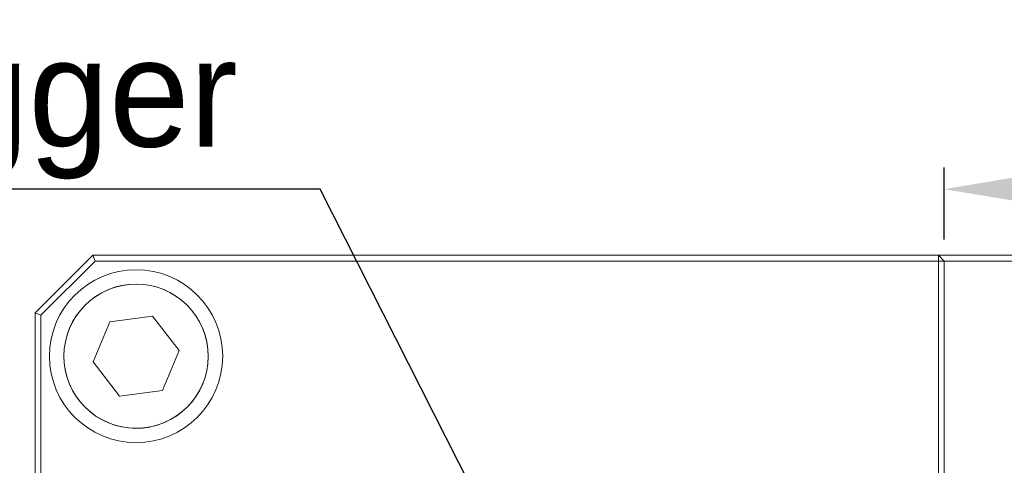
# Model space of a CAD drawing. Header units: millimetres. Extents: x 0 to 297, y 0 to 210.
# Tile 36 of 48: x 211 to 234, y 132 to 142. Entities that reach past the tile are written whole.
import ezdxf
from ezdxf import colors
from ezdxf.entities.mleader import LeaderData, LeaderLine
from ezdxf.math import Vec2, Vec3

# ---------------------------------------------------------------- set-up
doc = ezdxf.new("R2010")
doc.units = ezdxf.units.MM
doc.layers.add('1', color=7, linetype='Continuous', true_color=0xffffff)
doc.styles.add('LL', font='txt')
doc.dimstyles.new('ISO-25', dxfattribs={"dimtxt": 2.5, "dimasz": 2.5, "dimexe": 0.5, "dimexo": 0.5, "dimtad": 1, "dimlfac": 1.5, "dimtxsty": 'LL', "dimcen": 2.5, "dimadec": 0, "dimazin": 0, "dimtfac": 1, "dimtmove": 0, "dimatfit": 3, "dimfxl": 1, "dimarcsym": 0})

# ---------------------------------------------------------------- blocks, each defined once
blk = doc.blocks.new('*D10')
at = {"color": 0, "lineweight": -2, "transparency": 16777216}
for p, q in [((232.441, 137.221), (232.441, 138.882)), ((257.441, 136.021), (257.441, 138.882)), ((234.941, 138.382), (254.941, 138.382))]:
    blk.add_line(p, q, dxfattribs=at)
at = {"color": 0, "lineweight": 18, "transparency": 16777216}
for points in [[(234.941, 138.798), (234.941, 137.965), (232.441, 138.382)], [(254.941, 138.798), (254.941, 137.965), (257.441, 138.382)]]:
    blk.add_solid(points, dxfattribs=at)
at = {"layer": 'Defpoints', "color": 0, "lineweight": 18, "transparency": 16777216}
for p in [(257.441, 138.382), (232.441, 136.721), (257.441, 135.521)]:
    blk.add_point(p, dxfattribs=at)
at = {"color": 0, "lineweight": 18, "transparency": 16777216, "insert": (244.941, 140.507), "char_height": 2.5, "attachment_point": 5, "style": 'LL'}
blk.add_mtext('37,5', dxfattribs=at)

msp = doc.modelspace()

# ---------------------------------------------------------------- linework, layer by layer
at = {"layer": '1', "color": 7, "linetype": 'Continuous', "lineweight": 13}
for p, q in [((211.4413, 135.5208), (212.7747, 136.8541)), ((212.8299, 136.7208), (211.5747, 135.4656)), ((212.7747, 136.8541), (232.308, 136.8541)), ((212.7747, 136.8541), (212.8299, 136.7208)), ((232.308, 136.7208), (212.8299, 136.7208)), ((232.308, 136.8541), (256.108, 136.8541)), ((232.308, 136.8541), (232.308, 136.7208)), ((232.308, 136.8541), (232.4413, 136.7208)), ((232.308, 136.7208), (232.4413, 136.7208)), ((232.308, 119.7397), (232.308, 136.7208)), ((256.0528, 136.7208), (232.4413, 136.7208)), ((232.4413, 136.7208), (232.4413, 119.7397)), ((211.4413, 135.5208), (211.5747, 135.4656)), ((211.4413, 117.1875), (211.4413, 135.5208)), ((211.5747, 135.4656), (211.5747, 117.1875)), ((213.1656, 135.3139), (214.157, 135.4448)), ((214.157, 135.4448), (214.7661, 134.6517)), ((212.7833, 134.3899), (213.1656, 135.3139)), ((214.7661, 134.6517), (214.3837, 133.7277)), ((213.3924, 133.5968), (212.7833, 134.3899)), ((214.3837, 133.7277), (213.3924, 133.5968))]:
    msp.add_line(p, q, dxfattribs=at)
for radius in [2, 1.6667]:
    msp.add_circle((213.7747, 134.5208), radius, dxfattribs=at)
msp.add_arc((213.7747, 134.5208), 1.6667, 202.52829, 202.52267, dxfattribs=at)

# ---------------------------------------------------------------- dimensions: what is measured, and where the dimension line sits
at = {"lineweight": 18}
dim = msp.add_linear_dim(base=(257.4413, 138.3818), p1=(232.4413, 136.7208), p2=(257.4413, 135.5208), dimstyle='ISO-25', dxfattribs=at)
dim.commit()
dim.dimension.update_dxf_attribs({"geometry": '*D10', "text_midpoint": (244.9413, 138.3818), "dimtype": 160})

# ---------------------------------------------------------------- leaders
ml = msp.add_multileader_mtext('Standard', dxfattribs=at)
ml.set_content('Power \\Pand Trigger', color=256, style='LL')
ml.set_leader_properties()
ml.build(insert=Vec2(0, 0))
ml.multileader.update_dxf_attribs({"text_left_attachment_type": 5, "text_right_attachment_type": 5, "dogleg_length": 0.36, "arrow_head_size": 2.5})
ctx = ml.context
ctx.base_point, ctx.char_height, ctx.arrow_head_size, ctx.landing_gap_size, ctx.plane_origin = Vec3(197.4819, 138.3818), 2.5, 2.5, 1, Vec3(221.3084, 128.9318)
ctx.left_attachment, ctx.right_attachment, ctx.text_align_type = 5, 5, 1
notes = []
notes.append((ctx, [(0, (1, 1, 0), (218.0278, 138.3818), (-1, 0), 0.36, [(0, [(222.6677, 129.2237)], 0, [])])]))
ctx.mtext.insert, ctx.mtext.alignment, ctx.mtext.flow_direction = Vec3(207.5749, 146.0314), 2, 5
for ctx, leaders in notes:
    for number, flags, end, landing, length, lines in leaders:
        leader = LeaderData()
        leader.index, (leader.has_last_leader_line, leader.has_dogleg_vector, leader.attachment_direction) = number, flags
        leader.last_leader_point, leader.dogleg_vector, leader.dogleg_length = Vec3(end), Vec3(landing), length
        for number, points, colour, breaks in lines:
            line = LeaderLine()
            line.index, line.vertices, line.color, line.breaks = number, Vec3.list(points), colors.encode_raw_color(colour), breaks
            leader.lines.append(line)
        ctx.leaders.append(leader)

doc.saveas('drawing.dxf')
